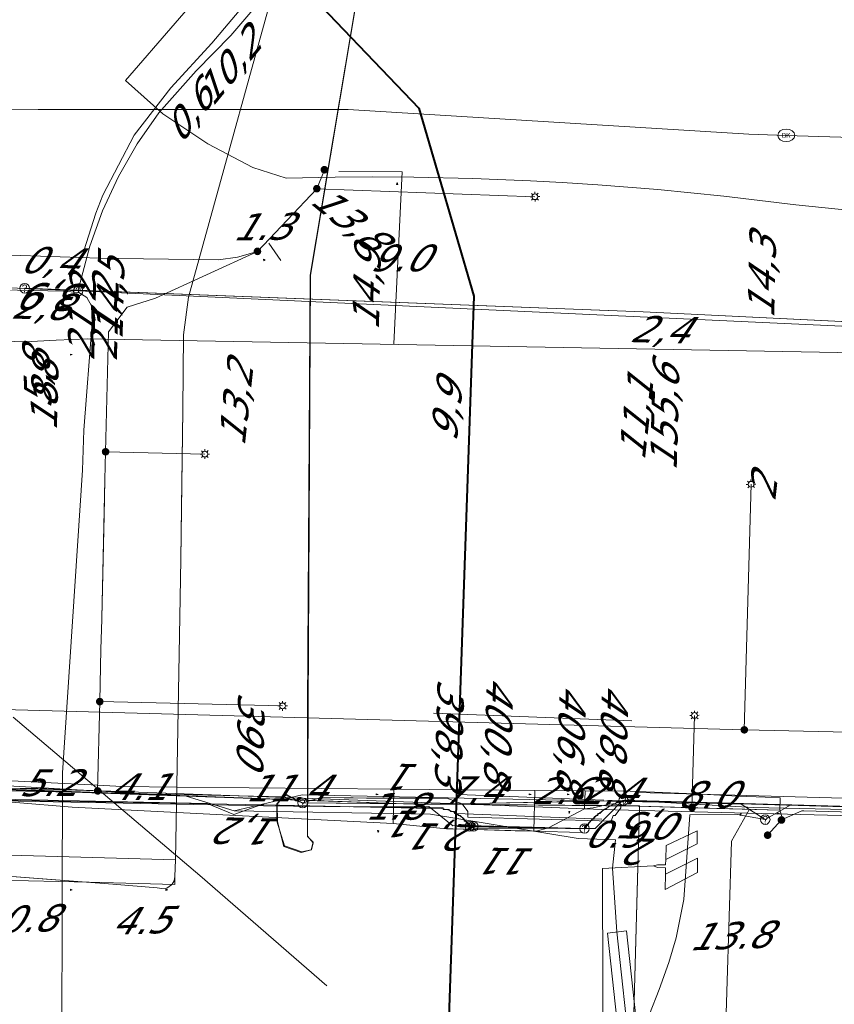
# Model space of a CAD drawing. Header units: metres. Extents: x 124576 to 133557, y 395865 to 402386.
# Tile 242 of 256: x 127933 to 127976, y 402171 to 402223. Entities that reach past the tile are written whole.
import ezdxf
from ezdxf.enums import TextEntityAlignment as Align

# ---------------------------------------------------------------- set-up
doc = ezdxf.new("R2010")
doc.units = ezdxf.units.M
doc.header["$MEASUREMENT"] = 0
for name, color, linetype, lineweight, true_color in [('LG_AanduidingEisVoorzorgsmaatregel', 7, 'Continuous', 40, 0xf7284a), ('LG_buisleidingGevaarlijkeInhoud_NV_Nederlandse_Gasunie_West', 7, 'Continuous', 13, 0xff9b00), ('LG_Datatransport_Blauw_Glas_Zuid', 3, 'Continuous', 13, 0x00ff00), ('LG_Datatransport_Eurofiber_Nederland_BV', 3, 'Continuous', 13, 0x00ff00), ('LG_Datatransport_Gebroeders_Van_der_Donk_BV_(FTTX)', 3, 'Continuous', 13, 0x00ff00), ('LG_Datatransport_KPN_BV', 3, 'Continuous', 13, 0x00ff00), ('LG_Datatransport_Tele2_Nederland_BV', 3, 'Continuous', 13, 0x00ff00), ('LG_Laag_Spanning_Enexis_Netbeheer_BV', 7, 'Continuous', 13, 0x960000), ('LG_Laag_Spanning_Gemeente_Tilburg_Ruimtelijke_Uitvoering', 7, 'Continuous', 13, 0x960000), ('LG_Midden_Spanning_Enexis_Netbeheer_BV', 7, 'Continuous', 13, 0xd20000), ('LG_unet-4_Brabant_Water', 5, 'Continuous', 13, 0x0000ff)]:
    doc.layers.add(name, color=color, linetype=linetype, lineweight=lineweight, true_color=true_color)
for name, color, linetype, lineweight in [('LG_Datatransport_P_Eurofiber_Nederland_BV', 7, 'Continuous', 0), ('LG_Datatransport_P_KPN_BV', 7, 'Continuous', 0), ('LG_Datatransport_P_Tele2_Nederland_BV', 7, 'Continuous', 0), ('LG_Laag_Spanning_P_Enexis_Netbeheer_BV', 7, 'Continuous', 0), ('LG_unet-4_P_Brabant_Water', 7, 'Continuous', 0), ('MV_Datatransport', 7, 'Continuous', 0), ('MV_Laag_Spanning', 7, 'Continuous', 0), ('MV_Laag_Spanning_lijn', 7, 'Continuous', 0), ('MV_Laag_Spanning_pijl', 7, 'Continuous', 0), ('MV_unet-4', 7, 'Continuous', 0)]:
    doc.layers.add(name, color=color, linetype=linetype, lineweight=lineweight)
doc.styles.add('Klic_Annotatie', font='verdanai.ttf', dxfattribs={"oblique": 20, "height": 1.4})
doc.styles.add('Style-Arial', font='arial.ttf')

# ---------------------------------------------------------------- blocks, each defined once
blk = doc.blocks.new('Mof')
at = {"layer": 'LG_Laag_Spanning_P_Enexis_Netbeheer_BV'}
h = blk.add_hatch(color=256, dxfattribs=at)
edge = h.paths.add_edge_path()
edge.add_arc((0, 0), 2, 0, 360)
blk = doc.blocks.new('Streetlight')
at = {"layer": 'LG_Laag_Spanning_P_Enexis_Netbeheer_BV'}
for p, q in [((-1.77, 1.77), (-1.06, 1.06)), ((0, 2.5), (0, 1.5)), ((1.77, 1.77), (1.06, 1.06)), ((-1.06, -1.06), (-1.77, -1.77)), ((0, -1.5), (0, -2.5)), ((1.06, -1.06), (1.77, -1.77))]:
    blk.add_line(p, q, dxfattribs=at)
at = {"layer": 'LG_Laag_Spanning_P_Enexis_Netbeheer_BV', "flags": 128}
for points in [[(-2.5, 0), (-1.5, 0)], [(1.5, 0), (2.5, 0)]]:
    blk.add_lwpolyline(points, dxfattribs=at)
at = {"layer": 'LG_Laag_Spanning_P_Enexis_Netbeheer_BV'}
blk.add_circle((0, 0), 1.5, dxfattribs=at)
blk = doc.blocks.new('m_pijl')
at = {"layer": 'MV_Laag_Spanning_pijl'}
blk.add_hatch(color=7, dxfattribs=at).paths.add_polyline_path([(-1, -0.33), (-1, 0), (-1, 0.33), (0, 0)])
at = {"layer": 'MV_Laag_Spanning_pijl', "flags": 128}
blk.add_lwpolyline([(-1, 0), (-1, 0.33), (0, 0), (-1, -0.33), (-1, 0)], close=True, dxfattribs=at)
blk = doc.blocks.new('FireHydrant')
at = {"layer": 'LG_unet-4_P_Brabant_Water'}
blk.add_ellipse((0, 0), major_axis=(4.45, 0), ratio=0.727642, dxfattribs=at)
at = {"layer": 'LG_unet-4_P_Brabant_Water', "style": 'Style-Arial'}
blk.add_text('BK', height=2.5, dxfattribs=at).set_placement((0, 0), align=Align.MIDDLE_CENTER)
blk = doc.blocks.new('Onbekend_3')
at = {"layer": 'LG_Datatransport_P_KPN_BV'}
blk.add_hatch(color=256, dxfattribs=at).paths.add_polyline_path([(-0.25, -1.07, -0.262633), (0.23, 0.15), (0.59, 0.47, 0.379827), (0.7, 1.26), (0.69, 1.26, 0.228508), (-0.03, 1.53), (-0.03, 1.52, 0.459053), (-0.82, 0.79), (-1.29, 0.85, -0.414214), (-0.08, 2, -0.243799), (1.09, 1.52, -0.379827), (0.9, 0.11), (0.54, -0.2, 0.262633), (0.23, -1.08), (-0.17, -1.07)])
blk.add_circle((0, 0), 2.5, dxfattribs=at)
at = {"layer": 'LG_Datatransport_P_KPN_BV', "extrusion": (0, 0, -1)}
blk.add_solid([(0.34, -2.06), (-0.21, -2.06), (0.34, -1.51), (-0.21, -1.51)], dxfattribs=at)
blk = doc.blocks.new('Onbekend_4')
at = {"layer": 'LG_Datatransport_P_Tele2_Nederland_BV'}
blk.add_hatch(color=256, dxfattribs=at).paths.add_polyline_path([(-0.25, -1.07, -0.262633), (0.23, 0.15), (0.59, 0.47, 0.379827), (0.7, 1.26), (0.69, 1.26, 0.228508), (-0.03, 1.53), (-0.03, 1.52, 0.459053), (-0.82, 0.79), (-1.29, 0.85, -0.414214), (-0.08, 2, -0.243799), (1.09, 1.52, -0.379827), (0.9, 0.11), (0.54, -0.2, 0.262633), (0.23, -1.08), (-0.17, -1.07)])
blk.add_circle((0, 0), 2.5, dxfattribs=at)
blk.add_solid([(-0.34, -2.06), (0.21, -2.06), (-0.34, -1.51), (0.21, -1.51)], dxfattribs=at)
blk = doc.blocks.new('Onbekend_6')
at = {"layer": 'LG_Datatransport_P_Eurofiber_Nederland_BV'}
blk.add_hatch(color=256, dxfattribs=at).paths.add_polyline_path([(-0.25, -1.07, -0.262633), (0.23, 0.15), (0.59, 0.47, 0.379827), (0.7, 1.26), (0.69, 1.26, 0.228508), (-0.03, 1.53), (-0.03, 1.52, 0.459053), (-0.82, 0.79), (-1.29, 0.85, -0.414214), (-0.08, 2, -0.243799), (1.09, 1.52, -0.379827), (0.9, 0.11), (0.54, -0.2, 0.262633), (0.23, -1.08), (-0.17, -1.07)])
blk.add_circle((0, 0), 2.5, dxfattribs=at)
at = {"layer": 'LG_Datatransport_P_Eurofiber_Nederland_BV', "extrusion": (0, 0, -1)}
blk.add_solid([(0.34, -2.06), (-0.21, -2.06), (0.34, -1.51), (-0.21, -1.51)], dxfattribs=at)

msp = doc.modelspace()

# ---------------------------------------------------------------- linework, layer by layer
at = {"layer": 'LG_AanduidingEisVoorzorgsmaatregel', "flags": 128}
msp.add_lwpolyline([(127919.029, 402366.668), (127915.216, 402228.77), (127937.981, 402228.188), (127947.452, 402224.89), (127954.136, 402217.893), (127957.005, 402208.061), (127955.432, 402162.814), (127959.592, 402059.723), (127959.403, 401902.187), (127963.191, 401714.97)], dxfattribs=at)
at = {"layer": 'LG_buisleidingGevaarlijkeInhoud_NV_Nederlandse_Gasunie_West', "flags": 128}
for points in [[(127935.529, 402208.322), (127912.39, 402208.827), (127895.836, 402209.066)], [(127937.034, 402206.669), (127937.011, 402207.561), (127936.757, 402207.982), (127936.348, 402208.255), (127935.529, 402208.322)], [(127939.018, 402083.881), (127937.709, 402122.03), (127935.43, 402162.279), (127935.493, 402183.127), (127936.53, 402198.949), (127936.606, 402201.052), (127937.034, 402206.669)]]:
    msp.add_lwpolyline(points, dxfattribs=at)
at = {"layer": 'LG_Datatransport_Blauw_Glas_Zuid'}
for p, q in [((127956.2, 402182), (127963.8, 402181.7)), ((127956.1, 402181), (127963.7, 402180.7))]:
    msp.add_line(p, q, dxfattribs=at)
at = {"layer": 'LG_Datatransport_Blauw_Glas_Zuid', "flags": 128}
msp.add_lwpolyline([(128113.8, 402179.3), (128084.6, 402181.1), (128071, 402181.8), (128052.9, 402182.3), (128044, 402182), (128039.4, 402181.4), (128034.6, 402180.4), (128030.9, 402180), (128027.5, 402179.8), (127999.8, 402180.3), (127963.7, 402181.2), (127956.2, 402181.5), (127934.2, 402182.3), (127926, 402182.4), (127920.4, 402184.3), (127914.3, 402185.9), (127896.5, 402186.3), (127828.4, 402188.2), (127787.7, 402189.2), (127734, 402190.6), (127664.6, 402192.3), (127663.5, 402192.3), (127629, 402193.1), (127589.7, 402194.1)], dxfattribs=at)
at = {"layer": 'LG_Datatransport_Eurofiber_Nederland_BV', "flags": 128}
for points in [[(127948.1, 402181.5), (127947.2, 402182), (127947, 402181.8), (127946.7, 402181.5), (127946.7, 402180.6), (127947.1, 402179.3), (127948, 402179), (127948.5, 402179.1), (127948.6, 402179.5), (127948.3, 402179.8), (127948.3, 402186.6), (127948.444, 402209.15), (127953.662, 402240.162), (127952.984, 402244.662), (127954.6, 402247.7), (127954.8, 402250), (127953, 402252.7), (127949.8, 402256), (127945.4, 402261.1), (127941.6, 402265.8), (127938.7, 402270.7), (127937.4, 402274.6), (127936.6, 402280.2)], [(127948.1, 402181.5), (127947.2, 402182), (127947, 402181.8), (127946.7, 402181.5), (127946.7, 402180.6), (127947.1, 402179.3), (127948, 402179), (127948.5, 402179.1), (127948.6, 402179.5), (127948.3, 402179.8), (127948.3, 402186.6), (127948.456, 402209.16), (127953.662, 402240.166), (127952.984, 402244.662), (127954.6, 402247.7), (127954.8, 402250), (127953, 402252.7), (127949.8, 402256), (127945.4, 402261.1), (127941.6, 402265.8), (127938.7, 402270.7), (127937.4, 402274.6), (127936.6, 402280.2)], [(127948.1, 402181.5), (127947.2, 402182), (127947, 402181.8), (127946.7, 402181.5), (127946.7, 402180.6), (127947.1, 402179.3), (127948, 402179), (127948.5, 402179.1), (127948.6, 402179.5), (127948.3, 402179.8), (127948.3, 402186.6), (127948.456, 402209.16), (127953.662, 402240.166), (127952.984, 402244.662), (127954.6, 402247.7), (127954.8, 402250), (127953, 402252.7), (127949.8, 402256), (127945.4, 402261.1), (127941.6, 402265.8), (127938.7, 402270.7), (127937.4, 402274.6), (127936.6, 402280.2)], [(127948.1, 402181.5), (127947.2, 402182), (127947, 402181.8), (127946.7, 402181.5), (127946.7, 402180.6), (127947.1, 402179.3), (127948, 402179), (127948.5, 402179.1), (127948.6, 402179.5), (127948.3, 402179.8), (127948.3, 402186.6), (127948.456, 402209.16), (127953.662, 402240.166), (127952.984, 402244.662), (127954.6, 402247.7), (127954.8, 402250), (127953, 402252.7), (127949.8, 402256), (127945.4, 402261.1), (127941.6, 402265.8), (127938.7, 402270.7), (127937.4, 402274.6), (127936.6, 402280.2)], [(127936.474, 402210.049), (127937.23, 402212.402), (127937.593, 402213.345), (127939.232, 402216.486), (127941.156, 402218.953), (127943.304, 402221.296), (127945.587, 402224.017), (127947.703, 402226.967), (127949.57, 402230.042), (127951.351, 402233.4), (127952.837, 402236.867), (127953.997, 402240.45), (127954.667, 402242.882), (127955.339, 402245.579), (127955.546, 402247.622)], [(127948.05, 402181.549), (127947.17, 402181.954), (127947.004, 402181.829), (127946.72, 402181.492), (127946.735, 402180.568), (127947.059, 402179.267), (127947.968, 402178.96), (127948.514, 402179.089), (127948.609, 402179.459), (127948.302, 402179.812), (127948.337, 402186.619), (127948.456, 402209.16), (127953.662, 402240.166), (127952.984, 402244.662), (127954.59, 402247.659)], [(127952.984, 402244.662), (127953.662, 402240.166), (127948.456, 402209.16), (127948.337, 402186.619), (127948.302, 402179.812), (127948.609, 402179.459)], [(127611.75, 402192.911), (127661.745, 402192.043), (127720.214, 402190.532), (127761.71, 402189.46), (127773.323, 402189.162), (127814.81, 402188.096), (127861.677, 402186.892), (127893.055, 402186.086), (127902.739, 402185.837), (127911.661, 402185.608), (127913.348, 402185.565), (127915.627, 402185.363), (127917.794, 402185.035), (127920.065, 402184.543), (127922.139, 402183.957), (127924.36, 402183.335), (127926.596, 402182.839), (127928.971, 402182.449), (127931.148, 402182.215), (127947.075, 402181.867), (127948.05, 402181.549)], [(127902.739, 402185.837), (127911.661, 402185.608), (127913.348, 402185.565), (127915.627, 402185.363), (127917.794, 402185.035), (127920.065, 402184.543), (127922.139, 402183.957), (127924.36, 402183.335), (127926.596, 402182.839), (127928.971, 402182.449), (127931.148, 402182.215), (127947.075, 402181.867), (127948.05, 402181.549)], [(127931.148, 402182.215), (127947.075, 402181.867), (127948.05, 402181.549), (127949.03, 402181.83), (127951.4, 402181.8), (127955.6, 402181.8), (127956.4, 402181.5), (127956.7, 402181.1), (127956.7, 402180.8), (127964.2, 402180.6), (127964.3, 402180.9), (127964.4, 402180.9), (127964.7, 402181.3), (127964.7, 402181.4), (127964.9, 402181.5), (127965, 402181.7), (127965.3, 402181.8), (127965.4, 402182), (127965.6, 402182), (127965.6, 402182.1), (128026.9, 402180.4)], [(127931.148, 402182.215), (127947.075, 402181.867), (127948.05, 402181.549), (127949.03, 402181.83), (127951.4, 402181.8), (127955.6, 402181.8), (127956.4, 402181.5), (127956.7, 402181.1), (127956.7, 402180.8), (127964.2, 402180.6), (127964.3, 402180.9), (127964.4, 402180.9), (127964.7, 402181.3), (127964.7, 402181.4), (127964.9, 402181.5), (127965, 402181.7), (127965.3, 402181.8), (127965.4, 402182), (127965.6, 402182), (127965.6, 402182.1), (128026.9, 402180.4)], [(127948.05, 402181.549), (127949.03, 402181.83), (127952.36, 402181.8), (127955.6, 402181.8), (127956.4, 402181.5), (127956.7, 402181.1), (127956.7, 402180.8), (127964.2, 402180.6), (127964.3, 402180.9), (127964.4, 402180.9), (127964.7, 402181.3), (127964.7, 402181.4), (127964.9, 402181.5), (127965, 402181.7), (127965.3, 402181.8), (127965.4, 402182), (127965.6, 402182), (127965.6, 402182.1), (128026.9, 402180.4), (128027.7, 402180.3), (128032.5, 402180.4)], [(127952.36, 402181.8), (127955.6, 402181.8), (127956.4, 402181.5), (127956.7, 402181.1), (127956.7, 402180.8), (127964.2, 402180.6), (127964.3, 402180.9), (127964.4, 402180.9), (127964.7, 402181.3), (127964.7, 402181.4), (127964.9, 402181.5), (127965, 402181.7), (127965.3, 402181.8), (127965.4, 402182), (127965.6, 402182), (127965.6, 402182.1), (128026.9, 402180.4), (128027.7, 402180.3), (128032.5, 402180.4)], [(127930.4, 402181.7), (127946, 402181.4), (127955.4, 402181.3), (127955.4, 402181.2), (127955.7, 402181.2), (127955.8, 402181.1), (127956, 402181.1), (127956, 402181), (127956.1, 402181), (127956.2, 402180.9), (127956.3, 402180.9), (127956.5, 402180.7), (127956.5, 402180.6), (127956.6, 402180.6), (127956.8, 402180.4), (127956.8, 402180.3), (127962.8, 402180.2), (127962.8, 402180.3), (127962.9, 402180.4), (127963, 402180.4), (127963, 402180.5), (127963.2, 402180.7), (127963.3, 402180.7), (127963.3, 402180.8), (127963.4, 402180.9), (127963.5, 402180.9), (127963.5, 402181), (127963.6, 402181), (127963.8, 402181.2), (127963.9, 402181.2), (127964.1, 402181.4), (127964.2, 402181.4), (127964.3, 402181.5), (127964.4, 402181.5), (127964.5, 402181.6), (127964.8, 402181.6), (127964.8, 402181.7), (128029.8, 402179.9)], [(127948.05, 402181.549), (127949.026, 402181.827), (127952.36, 402181.8)], [(127958.95, 402124.47), (127958.95, 402127.44), (127958.9, 402130.41), (127958.48, 402141.59), (127958.41, 402143), (127958.22, 402146.32), (127958.1, 402148.09), (127957.84, 402151.75), (127957.79, 402153.84), (127957.81, 402156.93), (127957.86, 402158.96), (127958.06, 402162.15), (127958.18, 402162.4), (127958.43, 402162.58), (127958.8, 402162.64), (127964.93, 402162.53), (127965.1, 402162.65), (127965.17, 402162.86), (127965.67, 402181.39), (127948.05, 402181.549)], [(127965.17, 402162.865), (127965.666, 402181.391), (127948.065, 402181.555)]]:
    msp.add_lwpolyline(points, dxfattribs=at)
at = {"layer": 'LG_Datatransport_Gebroeders_Van_der_Donk_BV_(FTTX)', "flags": 128}
for points in [[(127583.394, 402193.796), (127717.702, 402190.372), (127854.197, 402187.048), (127914.066, 402185.54), (127928.431, 402182.689), (127941.957, 402181.896), (127944.467, 402181.134)], [(127944.467, 402181.134), (127948.033, 402181.973), (127966.686, 402181.589), (127971.642, 402181.307), (128036.872, 402179.906), (128054.757, 402181.555), (128098.053, 402179.482), (128151.039, 402174.788)], [(127972.286, 402129.95), (127972.46, 402128.487), (127971.832, 402126.77), (127971.502, 402126.292), (127971.13, 402126.57), (127968.36, 402141.46), (127966.64, 402155.04), (127964.49, 402174.8), (127964.27, 402178.142), (127964.415, 402179.614), (127962.468, 402179.684), (127954.744, 402180.964), (127944.467, 402181.134)], [(127971.622, 402126.662), (127968.854, 402141.537), (127967.137, 402155.098), (127964.987, 402174.854), (127963.993, 402174.746), (127966.144, 402154.981), (127967.866, 402141.383), (127970.639, 402126.478), (127971.622, 402126.662)]]:
    msp.add_lwpolyline(points, dxfattribs=at)
at = {"layer": 'LG_Datatransport_KPN_BV'}
for p, q in [((127954.35, 402181.462), (127964.346, 402181.665)), ((128003.842, 402180.577), (127964.838, 402181.675)), ((127956.976, 402180.223), (127962.798, 402180.212))]:
    msp.add_line(p, q, dxfattribs=at)
at = {"layer": 'LG_Datatransport_KPN_BV', "flags": 128}
for points in [[(127955.823, 402247.667), (127955.333, 402244.485), (127954.624, 402241.343), (127953.7, 402238.258), (127952.564, 402235.245), (127951.438, 402232.88), (127950.716, 402231.162), (127949.85, 402229.512), (127948.847, 402227.942), (127947.483, 402225.75), (127945.962, 402223.663), (127944.294, 402221.693), (127942.486, 402219.849), (127940.525, 402217.645), (127939.399, 402216.026), (127938.417, 402214.316), (127937.587, 402212.528), (127936.915, 402210.674), (127936.405, 402208.769), (127936.314, 402208.364), (127936.306, 402208.33)], [(127936.306, 402208.33), (127933.13, 402208.476), (127931.34, 402208.53)], [(127933.13, 402208.476), (127936.306, 402208.33), (127979.665, 402206.337)], [(128000.127, 402205.857), (127999.226, 402205.88), (127987.36, 402206.185), (127986.662, 402206.219), (127985.188, 402206.292), (127965.868, 402207.24), (127936.314, 402208.364), (127933.507, 402208.471)], [(127933.507, 402208.471), (127965.868, 402207.24), (127987.36, 402206.185)], [(127985.185, 402206.244), (127979.665, 402206.337), (127936.306, 402208.33)], [(127964.838, 402181.675), (127954.35, 402181.462), (127930.766, 402182.348), (127929.75, 402182.451), (127928.921, 402182.568), (127927.497, 402182.837), (127927.497, 402182.837), (127927.494, 402182.837), (127927.154, 402182.915), (127926.209, 402183.157), (127923.713, 402183.717), (127922.202, 402184.043), (127922.069, 402184.072), (127920.975, 402184.307), (127920.184, 402184.478), (127919.524, 402184.65), (127918.419, 402184.902), (127916.482, 402185.233), (127914.528, 402185.43), (127912.564, 402185.492), (127906.85, 402185.486), (127862.963, 402186.717)], [(127964.838, 402181.675), (127954.35, 402181.462), (127930.568, 402182.312), (127929.75, 402182.451), (127928.949, 402182.589), (127927.497, 402182.837), (127927.497, 402182.837), (127927.494, 402182.837), (127927.154, 402182.915), (127922.202, 402184.041)], [(127956.979, 402180.324), (127956.798, 402180.327), (127956.516, 402180.675), (127956.516, 402180.675), (127956.39, 402180.79), (127956.255, 402180.894), (127956.112, 402180.986), (127955.961, 402181.066), (127955.805, 402181.134), (127955.644, 402181.189), (127955.478, 402181.23), (127955.31, 402181.257), (127955.14, 402181.27), (127954.97, 402181.27), (127954.8, 402181.255), (127946.034, 402181.447), (127930.368, 402181.724), (127928.264, 402182.071), (127923.5, 402183.036), (127923.497, 402183.037), (127922.433, 402183.288), (127922.452, 402181.103)], [(128140.322, 402177.268), (128137.886, 402178.113), (128123.763, 402179.103), (128103.572, 402180.519), (128073.9, 402181.477), (128073.9, 402181.477), (128073.871, 402181.478), (128045.905, 402182.316), (128045.904, 402182.316), (128045.899, 402182.315), (128042.895, 402182.057), (128039.917, 402181.591), (128037.438, 402181.039), (128034.995, 402180.343), (128033.279, 402180.061), (128031.546, 402179.911), (128029.807, 402179.892), (128003.842, 402180.577), (127964.838, 402181.675)], [(127956.798, 402180.327), (127956.798, 402180.328), (127956.712, 402180.45), (127956.618, 402180.566), (127956.516, 402180.675), (127956.516, 402180.675), (127956.39, 402180.79), (127956.255, 402180.894), (127956.112, 402180.986), (127955.961, 402181.066), (127955.805, 402181.134), (127955.644, 402181.189), (127955.478, 402181.23), (127955.31, 402181.257), (127955.14, 402181.27), (127954.97, 402181.27), (127954.8, 402181.255), (127946.034, 402181.447), (127930.368, 402181.724)], [(127962.798, 402180.212), (127963.158, 402180.647), (127963.508, 402180.969), (127963.885, 402181.24), (127964.367, 402181.499), (127964.367, 402181.499), (127964.367, 402181.499), (127964.838, 402181.675)], [(127962.798, 402180.212), (127962.97, 402180.436), (127963.158, 402180.647), (127963.328, 402180.813), (127963.508, 402180.969), (127963.692, 402181.11), (127963.885, 402181.24), (127964.121, 402181.378), (127964.367, 402181.499), (127964.367, 402181.499), (127964.367, 402181.499), (127964.6, 402181.595), (127964.838, 402181.675)], [(127962.798, 402180.212), (127962.795, 402180.212), (127959.539, 402180.276), (127956.798, 402180.328)], [(127956.798, 402180.328), (127959.539, 402180.276), (127962.798, 402180.212)], [(127956.979, 402180.324), (127962.795, 402180.212), (127962.798, 402180.212)]]:
    msp.add_lwpolyline(points, dxfattribs=at)
at = {"layer": 'LG_Datatransport_Tele2_Nederland_BV', "flags": 128}
for points in [[(127943.98, 402225.352), (127938.786, 402219.345), (127940.74, 402217.596), (127943.093, 402216.025), (127945.451, 402214.782), (127947.189, 402214.239), (127949.752, 402214.289), (127951.714, 402214.3), (127953.86, 402214.286), (127956.95, 402214.218), (127959.965, 402214.097), (127961.632, 402214.006), (127963.49, 402213.885), (127966.63, 402213.634), (127970.09, 402213.288), (127973.858, 402212.828), (127980.315, 402212.174)], [(127987.528, 402211.714), (127988, 402207.1), (127988.1, 402204.6), (127987.01, 402181.055), (127973.548, 402181.433), (127972.252, 402180.678)], [(127555.5, 402193.6), (127560.9, 402194.9), (127610.9, 402192.5), (127716.5, 402189.2), (127910.8, 402185.2), (127919.9, 402183.9), (127929.7, 402181.8), (127943.058, 402181.513), (127944.448, 402180.95)], [(127555.5, 402193.6), (127560.9, 402194.9), (127610.9, 402192.5), (127716.5, 402189.2), (127910.8, 402185.2), (127919.9, 402183.9), (127929.7, 402181.8), (127943.058, 402181.513), (127944.448, 402180.95), (127945.862, 402181.452), (127950.506, 402181.35), (127954.652, 402181.362), (127955.905, 402180.361), (127956.728, 402180.374), (127962.725, 402180.211), (127963.348, 402180.217), (127964.766, 402181.662), (127970.992, 402181.493), (127972.252, 402180.678)], [(127972.252, 402180.678), (127973.548, 402181.433), (127987.01, 402181.055), (128031.7, 402179.6), (128035.2, 402179.7), (128039.2, 402181), (128045.6, 402182.1), (128054.4, 402181.8), (128086.8, 402180.4), (128112.2, 402179.2), (128140.5, 402177.4), (128151.06, 402176.126), (128154.976, 402176.179)], [(128112.2, 402179.2), (128086.8, 402180.4), (128054.4, 402181.8), (128045.6, 402182.1), (128039.2, 402181), (128035.2, 402179.7), (128031.7, 402179.6), (127987.01, 402181.055), (127973.548, 402181.433), (127972.252, 402180.678)], [(127944.448, 402180.95), (127945.862, 402181.452), (127950.506, 402181.35), (127954.652, 402181.362), (127955.905, 402180.361), (127956.728, 402180.374), (127962.725, 402180.211), (127963.348, 402180.217), (127964.766, 402181.662), (127970.992, 402181.493), (127972.252, 402180.678)], [(127987.01, 402181.055), (127973.548, 402181.433), (127972.252, 402180.678)], [(127960.199, 402014.964), (127961.5, 402039.5), (127962.5, 402065.5), (127961.9, 402095.3), (127961.7, 402116.8), (127961.5, 402127.5), (127961.3, 402157.5), (127961.5, 402159), (127962.7, 402164.4), (127964.4, 402167), (127965.3, 402168.6), (127966.2, 402170.5), (127966.7, 402171.8), (127967.2, 402173.2), (127967.6, 402174.5), (127968, 402176.5), (127968.307, 402180.934), (127970.777, 402180.951), (127972.252, 402180.678)]]:
    msp.add_lwpolyline(points, dxfattribs=at)
at = {"layer": 'LG_Laag_Spanning_Enexis_Netbeheer_BV'}
for p, q in [((127948.793, 402213.681), (127960.203, 402213.258)), ((127937.742, 402199.919), (127942.932, 402199.797)), ((127937.708, 402198.457), (127937.538, 402191.209)), ((127971.157, 402185.374), (127971.509, 402198.217)), ((127937.536, 402191.139), (127937.538, 402191.209)), ((127937.538, 402191.209), (127937.536, 402191.139)), ((127937.436, 402186.851), (127947.001, 402186.626)), ((127968.419, 402181.299), (127968.552, 402186.126)), ((127931.688, 402182.36), (127937.326, 402182.179)), ((127973.012, 402181.172), (127965.042, 402181.393)), ((127973.012, 402181.172), (127965.042, 402181.393)), ((127935.995, 402181.336), (127952.78, 402180.472)), ((127935.995, 402181.336), (127952.78, 402180.472)), ((127935.995, 402181.336), (127952.78, 402180.472)), ((127960.907, 402180.249), (127962.8, 402181.238)), ((127960.907, 402180.249), (127962.8, 402181.238)), ((127952.78, 402180.472), (127955.569, 402180.204)), ((127973.1, 402180.658), (127972.378, 402179.863)), ((127973.1, 402180.658), (127972.378, 402179.863)), ((127955.9, 402180.194), (127960.139, 402180.071)), ((127932.137, 402177.762), (127938.117, 402177.304))]:
    msp.add_line(p, q, dxfattribs=at)
at = {"layer": 'LG_Laag_Spanning_Enexis_Netbeheer_BV', "flags": 128}
for points in [[(127948.749, 402230.37), (127948.112, 402229.097), (127947.398, 402227.239), (127942.085, 402208.004), (127941.814, 402206.04), (127941.804, 402204.095), (127941.785, 402202.095), (127941.714, 402197.015), (127941.676, 402194.278), (127941.644, 402192.278), (127941.392, 402178.574)], [(127941.392, 402178.574), (127941.644, 402192.278), (127941.676, 402194.278), (127941.714, 402197.015), (127941.785, 402202.095), (127941.804, 402204.095), (127941.814, 402206.04), (127942.085, 402208.004), (127947.398, 402227.239), (127948.112, 402229.097), (127948.749, 402230.37)], [(127941.392, 402178.574), (127941.644, 402192.278), (127941.676, 402194.278), (127941.714, 402197.015), (127941.785, 402202.095), (127941.804, 402204.095), (127941.814, 402206.04), (127942.085, 402208.004), (127947.398, 402227.239), (127948.112, 402229.097), (127948.749, 402230.37)], [(127941.392, 402178.574), (127941.644, 402192.278), (127941.676, 402194.278), (127941.785, 402202.095), (127941.804, 402204.095), (127941.814, 402206.04), (127942.085, 402208.004), (127947.398, 402227.239), (127948.112, 402229.097), (127948.749, 402230.37)], [(127932.137, 402177.762), (127938.117, 402177.304), (127940.431, 402177.101), (127940.685, 402177.07), (127940.933, 402177.091), (127940.94, 402177.093), (127941.189, 402177.26), (127941.22, 402177.294), (127941.329, 402177.483), (127941.368, 402177.701), (127941.392, 402178.574), (127941.644, 402192.278), (127941.676, 402194.278), (127941.785, 402202.095), (127941.804, 402204.095), (127941.814, 402206.04), (127942.085, 402208.004), (127947.398, 402227.239)], [(127949.188, 402214.672), (127948.793, 402213.681), (127945.686, 402210.401), (127940.352, 402207.946), (127938.868, 402207.485), (127937.89, 402206.188), (127937.742, 402199.919), (127937.708, 402198.457), (127937.538, 402191.209), (127937.536, 402191.139), (127937.5, 402189.592), (127937.436, 402186.851), (127937.326, 402182.179)], [(127949.188, 402214.672), (127948.793, 402213.681), (127945.686, 402210.401), (127940.352, 402207.946), (127938.868, 402207.485), (127937.89, 402206.188), (127937.742, 402199.919), (127937.708, 402198.457)], [(127945.686, 402210.401), (127944.637, 402210.098), (127943.656, 402209.965), (127938.417, 402210.03), (127937.417, 402210.053), (127918.893, 402210.67), (127917.904, 402210.787), (127908.663, 402212.68), (127907.673, 402212.785), (127895.334, 402212.904), (127894.853, 402213.397), (127894.37, 402213.892), (127889.108, 402213.958), (127888.6, 402213.464), (127888.588, 402212.782), (127889.08, 402212.276), (127889.609, 402212.27)], [(127937.536, 402191.139), (127937.538, 402191.209), (127937.672, 402196.586), (127937.708, 402198.457)], [(127937.538, 402191.209), (127937.672, 402196.586), (127937.708, 402198.457)], [(127937.536, 402191.139), (127937.5, 402189.592), (127937.436, 402186.851), (127937.326, 402182.179)], [(127932.197, 402186.242), (127932.403, 402186.436), (127971.157, 402185.374), (127972.717, 402185.331), (127976.568, 402185.245), (127999.229, 402184.742)], [(127976.568, 402185.245), (127972.717, 402185.331), (127971.157, 402185.374), (127932.403, 402186.436)], [(127923.61, 402179.769), (127923.026, 402180.386), (127923.031, 402180.546), (127923.069, 402181.903), (127923.087, 402182.536), (127923.094, 402182.881), (127923.094, 402182.882), (127923.108, 402183.381), (127923.363, 402183.571), (127923.631, 402183.501), (127923.901, 402183.434), (127924.253, 402183.35), (127925.642, 402183.049), (127928.109, 402182.633), (127930.28, 402182.393), (127931.688, 402182.36), (127937.326, 402182.179)], [(127923.61, 402179.769), (127923.026, 402180.386), (127923.031, 402180.546), (127923.069, 402181.903), (127923.072, 402181.994), (127923.453, 402182.353), (127924.192, 402182.312), (127935.995, 402181.336), (127952.78, 402180.472), (127955.569, 402180.204), (127955.811, 402180.197), (127955.9, 402180.194), (127960.139, 402180.071), (127960.261, 402180.067), (127960.907, 402180.249), (127962.8, 402181.238), (127963.258, 402181.3), (127964.17, 402181.502), (127965.042, 402181.393), (127968.419, 402181.299), (127973.012, 402181.172), (127973.129, 402180.842), (127973.1, 402180.658)], [(127923.069, 402181.903), (127923.072, 402181.994), (127923.453, 402182.353), (127924.192, 402182.312), (127935.995, 402181.336)], [(127962.8, 402181.238), (127963.258, 402181.3), (127964.17, 402181.502), (127965.042, 402181.393)], [(127965.042, 402181.393), (127968.419, 402181.299), (127973.012, 402181.172)], [(127973.012, 402181.172), (127973.129, 402180.842), (127973.1, 402180.658)], [(127973.1, 402180.658), (127974.162, 402181.14), (127974.276, 402181.137), (127987.077, 402180.782), (127989.146, 402180.813), (127998.102, 402180.945), (127999.502, 402180.94), (128012.111, 402180.667), (128030.854, 402180.261)], [(127973.1, 402180.658), (127974.162, 402181.14), (127974.276, 402181.137), (127987.077, 402180.782), (127989.146, 402180.813), (127998.102, 402180.945), (127999.502, 402180.94), (128012.111, 402180.667), (128030.854, 402180.261)], [(127955.569, 402180.204), (127955.811, 402180.197), (127955.9, 402180.194)], [(127955.9, 402180.194), (127959.161, 402180.099), (127959.668, 402180.085), (127960.139, 402180.071)], [(127955.9, 402180.194), (127959.161, 402180.099), (127959.668, 402180.085), (127960.139, 402180.071)], [(127960.139, 402180.071), (127960.261, 402180.067), (127960.907, 402180.249)], [(127938.117, 402177.304), (127940.431, 402177.101), (127940.685, 402177.07), (127940.933, 402177.091), (127940.94, 402177.093), (127941.189, 402177.26), (127941.22, 402177.294), (127941.329, 402177.483), (127941.368, 402177.701), (127941.392, 402178.574)], [(127932.137, 402177.762), (127934.871, 402177.553), (127935.838, 402177.479), (127938.117, 402177.304)], [(127932.137, 402177.762), (127934.871, 402177.553), (127935.838, 402177.479), (127938.117, 402177.304)]]:
    msp.add_lwpolyline(points, dxfattribs=at)
at = {"layer": 'LG_Laag_Spanning_Gemeente_Tilburg_Ruimtelijke_Uitvoering', "flags": 128}
for points in [[(127966.619, 402178.311), (127967.04, 402178.308), (127967.047, 402178.588), (127968.698, 402179.419), (127968.695, 402180.088), (127967.064, 402179.329), (127967.047, 402178.588)], [(127966.619, 402178.311), (127966.415, 402178.252), (127966.618, 402178.167)], [(127966.618, 402178.167), (127967.036, 402178.163), (127967.03, 402177.819), (127968.701, 402178.658), (127968.705, 402177.905), (127967.009, 402177.018), (127967.03, 402177.82)], [(127966.415, 402178.252), (127963.746, 402178.116), (127963.773, 402165.318), (127963.795, 402160.952), (127963.446, 402154.383)]]:
    msp.add_lwpolyline(points, dxfattribs=at)
at = {"layer": 'LG_Midden_Spanning_Enexis_Netbeheer_BV'}
msp.add_line((127954.894, 402186.25), (127965.273, 402185.842), dxfattribs=at)
msp.add_line((127954.894, 402186.25), (127965.273, 402185.842), dxfattribs=at)
at = {"layer": 'LG_unet-4_Brabant_Water', "flags": 128}
for points in [[(127926.18, 402217.86), (127934.21, 402217.83), (127936.52, 402217.82), (127937.27, 402217.82), (127938.01, 402217.82), (127950.44, 402217.82), (127971.4, 402216.53), (127973.35, 402216.47)], [(127973.35, 402216.47), (127985.35, 402216.1), (127986.09, 402216.08), (127986.81, 402216.06), (127997.18, 402215.74)], [(127949.31, 402171.98), (127942.67, 402177.75), (127932.9, 402186.03)]]:
    msp.add_lwpolyline(points, dxfattribs=at)
at = {"layer": 'MV_Laag_Spanning_lijn'}
for p, q in [((127953.254, 402214.553), (127949.948, 402214.587)), ((127982.142, 402205.002), (127936.792, 402205.83)), ((127960.196, 402182.208), (127960.139, 402180.071)), ((127973.012, 402181.172), (127973.032, 402181.823)), ((127960.139, 402180.071), (127962.639, 402179.998)), ((127926.091, 402179.016), (127941.392, 402178.574)), ((127941.358, 402177.29), (127941.368, 402177.701))]:
    msp.add_line(p, q, dxfattribs=at)
at = {"layer": 'MV_Laag_Spanning_pijl'}
for p, q in [((127952.814, 402205.563), (127953.254, 402214.553)), ((127946.917, 402209.92), (127946.283, 402210.83)), ((127937.333, 402182.474), (127932.098, 402182.74)), ((127941.462, 402182.382), (127952.828, 402182.276)), ((127952.828, 402182.276), (127952.78, 402180.472)), ((127952.828, 402182.276), (127960.196, 402182.208)), ((127960.196, 402182.208), (127962.825, 402182.183)), ((127962.825, 402182.183), (127962.8, 402181.238)), ((127962.825, 402182.183), (127965.187, 402182.161)), ((127926.052, 402177.66), (127936.89, 402177.398)), ((127936.89, 402177.398), (127941.358, 402177.29))]:
    msp.add_line(p, q, dxfattribs=at)
at = {"layer": 'MV_Laag_Spanning_pijl', "flags": 128}
for points in [[(127899.761, 402206.446), (127905.4, 402206.375), (127914.723, 402206.239), (127921.981, 402206.025), (127926.738, 402205.884), (127929.408, 402205.805), (127931.901, 402205.725), (127933.53, 402205.67), (127935.161, 402205.75), (127936.792, 402205.83)], [(127937.333, 402182.474), (127938.599, 402182.409), (127941.462, 402182.382)], [(127965.187, 402182.161), (127966.88, 402182.094), (127968.543, 402182.018), (127969.565, 402181.971), (127970.822, 402181.913), (127972.25, 402181.847), (127973.032, 402181.823)], [(127970.115, 402167.729), (127970.489, 402179.556), (127971.434, 402181.216)]]:
    msp.add_lwpolyline(points, dxfattribs=at)

# ---------------------------------------------------------------- block references
at = {"layer": 'LG_Datatransport_P_Eurofiber_Nederland_BV', "xscale": 0.1, "yscale": 0.1, "zscale": 0.1}
msp.add_blockref('Onbekend_6', (127948.05, 402181.549), dxfattribs=at)
at = {"layer": 'LG_Datatransport_P_KPN_BV', "xscale": 0.1, "yscale": 0.1, "zscale": 0.1}
for p in [(127933.507, 402208.471), (127936.306, 402208.33), (127936.306, 402208.33), (127936.306, 402208.33), (127964.838, 402181.675), (127964.838, 402181.675), (127964.838, 402181.675), (127964.838, 402181.675), (127964.838, 402181.675), (127964.838, 402181.675), (127956.798, 402180.328), (127956.798, 402180.327), (127956.979, 402180.324), (127956.979, 402180.324), (127962.798, 402180.212), (127962.798, 402180.212), (127962.798, 402180.212), (127962.798, 402180.212)]:
    msp.add_blockref('Onbekend_3', p, dxfattribs=at)
at = {"layer": 'LG_Datatransport_P_Tele2_Nederland_BV', "xscale": 0.1, "yscale": 0.1, "zscale": 0.1}
msp.add_blockref('Onbekend_4', (127972.252, 402180.678), dxfattribs=at)
at = {"layer": 'LG_Laag_Spanning_P_Enexis_Netbeheer_BV', "xscale": 0.1, "yscale": 0.1, "zscale": 0.1}
for name, p, rotation in [('Mof', (127949.188, 402214.672), 359), ('Streetlight', (127960.203, 402213.258), 2), ('Streetlight', (127942.932, 402199.797), 1), ('Streetlight', (127971.509, 402198.217), 272), ('Streetlight', (127947.001, 402186.626), 1), ('Streetlight', (127968.552, 402186.126), 272), ('Mof', (127937.326, 402182.179), 358), ('Mof', (127973.1, 402180.658), 359), ('Mof', (127972.378, 402179.863), 359)]:
    msp.add_blockref(name, p, dxfattribs=dict(at, rotation=rotation))
for p in [(127948.793, 402213.681), (127945.686, 402210.401), (127937.742, 402199.919), (127937.436, 402186.851), (127971.157, 402185.374), (127968.419, 402181.299)]:
    msp.add_blockref('Mof', p, dxfattribs=at)
at = {"layer": 'LG_unet-4_P_Brabant_Water', "xscale": 0.1, "yscale": 0.1, "zscale": 0.1}
msp.add_blockref('FireHydrant', (127973.35, 402216.47), dxfattribs=at)
at = {"layer": 'MV_Laag_Spanning_pijl', "xscale": 0.1, "yscale": 0.1, "zscale": 0.1}
for p, rotation in [((127953, 402214), 87), ((127946, 402210), 124), ((127936, 402205), 2), ((127962, 402181), 269), ((127971, 402181), 59.99999999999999), ((127973, 402181), 359), ((127952, 402180), 269), ((127936, 402177), 359), ((127941, 402177), 359)]:
    msp.add_blockref('m_pijl', p, dxfattribs=dict(at, rotation=rotation))
for p in [(127941, 402182), (127952, 402182), (127960, 402182), (127962, 402182), (127965, 402182)]:
    msp.add_blockref('m_pijl', p, dxfattribs=at)

# ---------------------------------------------------------------- texts
at = {"layer": 'MV_Datatransport', "style": 'Klic_Annotatie', "oblique": 20}
for s, rotation, p in [('10,2', 50.7, (127944.111, 402219.973)), ('0,6', 53.1, (127942.047, 402217.59)), ('13,8', 320.5, (127950.428, 402212.173)), ('0,4', 358, (127934.74, 402209.928)), ('3,9', 178.5, (127935.347, 402207.99)), ('3,9', 178.5, (127935.356, 402208.024)), ('2,8', 358.2, (127934.287, 402207.544)), ('21,2', 88.5, (127936.496, 402206.774)), ('21,2', 88.5, (127937.684, 402206.744)), ('2,4', 358.5, (127966.654, 402206.318)), ('5,8', 92.4, (127934.163, 402203.651)), ('188', 88.5, (127934.536, 402202.781)), ('155,6', 88.5, (127966.988, 402201.604)), ('398,3', 268.4, (127955.741, 402185.318)), ('400,8', 268.4, (127958.314, 402185.483)), ('390', 268.7, (127945.34, 402185.539)), ('406,8', 268.4, (127962.121, 402185.072)), ('408,8', 268.5, (127964.339, 402185.099)), ('1', 178.3, (127953.645, 402182.888)), ('0,5', 178.3, (127966.695, 402180.34)), ('1,2', 178.7, (127945.45, 402180.066)), ('1', 180, (127953.674, 402180.454)), ('2,1', 178.4, (127955.695, 402179.758)), ('2', 178.4, (127966, 402178.988)), ('11', 178.9, (127959.09, 402178.486))]:
    msp.add_text(s, height=1.4, rotation=rotation, dxfattribs=at).set_placement(p, align=Align.MIDDLE_CENTER)
at = {"layer": 'MV_Laag_Spanning', "style": 'Klic_Annotatie', "oblique": 20}
for s, rotation, p in [('1.3', 1, (127945.847, 402211.693)), ('10.8', 2, (127932.992, 402175.471)), ('4.5', 2, (127939.516, 402175.399)), ('13.8', 2, (127970.333, 402174.608))]:
    msp.add_text(s, height=1.4, rotation=rotation, dxfattribs=at).set_placement(p, align=Align.MIDDLE_CENTER)
for s, p in [('9.0', (127953.034, 402210.057)), ('5.2', (127934.716, 402182.607)), ('4.1', (127939.397, 402182.401)), ('11.4', (127947.145, 402182.329)), ('7.4', (127956.912, 402182.238)), ('2.6', (127961.511, 402182.196)), ('2.4', (127964.006, 402182.172)), ('8.0', (127969.127, 402181.991)), ('1.8', (127952.804, 402181.374)), ('0.9', (127964.224, 402179.915))]:
    msp.add_text(s, height=1.4, dxfattribs=at).set_placement(p, align=Align.MIDDLE_CENTER)
at = {"layer": 'MV_unet-4', "style": 'Klic_Annotatie', "oblique": 20}
for s, rotation, p in [('14,3', 88.5, (127972.07, 402208.96)), ('14,9', 88.5, (127951.39, 402208.35)), ('14,5', 88.5, (127937.98, 402207.85)), ('13,2', 83.7, (127944.55, 402202.31)), ('9,9', 83.7, (127955.57, 402201.96)), ('11,1', 83.7, (127965.48, 402201.56)), ('2', 83.7, (127972.14, 402197.95))]:
    msp.add_text(s, height=1.4, rotation=rotation, dxfattribs=at).set_placement(p, align=Align.MIDDLE_CENTER)

doc.saveas('drawing.dxf')
